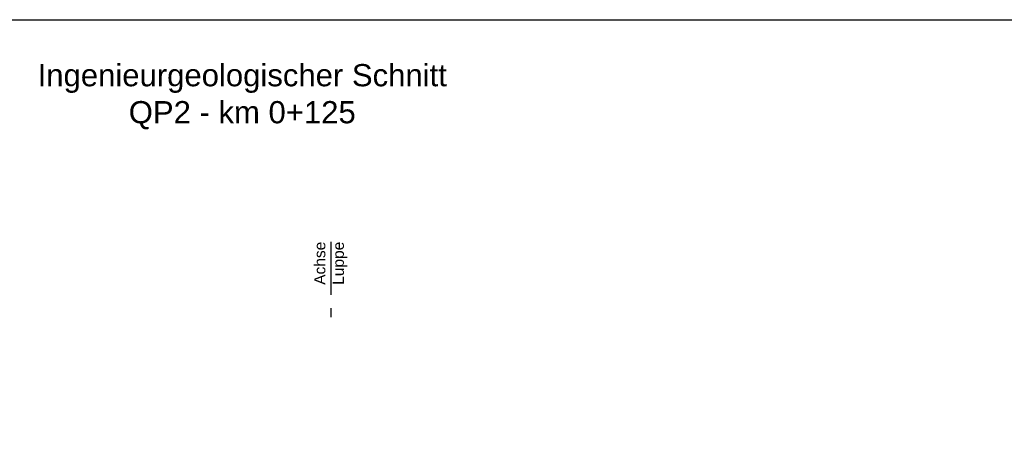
# Model space of a CAD drawing. Header units: metres. Extents: x -17 to 824, y 89 to 134.
# Tile 19 of 80: x 97 to 108, y 100 to 105. Entities that reach past the tile are written whole.
import ezdxf

# ---------------------------------------------------------------- set-up
doc = ezdxf.new("R2010")
doc.units = ezdxf.units.M
doc.linetypes.add('ACAD_ISO10W100', pattern=[18, 12, -3, 0, -3])
for name, color, linetype in [('BW_Z_ACHS', 52, 'ACAD_ISO10W100'), ('BW_Z_BEM', 52, 'Continuous'), ('ZZ_LAYOUT', 2, 'Continuous')]:
    doc.layers.add(name, color=color, linetype=linetype)
doc.layers.add('ZZ_AFENSTER', color=6, linetype='Continuous', plot=False)
doc.styles.add('ARI025_V_50', font='arial.ttf', dxfattribs={"height": 0.125})
doc.styles.add('ARI050_V_50', font='arial.ttf', dxfattribs={"height": 0.25})

msp = doc.modelspace()

# ---------------------------------------------------------------- linework, layer by layer
at = {"layer": 'BW_Z_ACHS', "ltscale": 0.05, "flags": 128}
msp.add_lwpolyline([(100, 102.6), (100, 101.6)], dxfattribs=at)
at = {"layer": 'ZZ_AFENSTER'}
msp.add_lwpolyline([(79.255, 90.75), (79.255, 105.1), (118.755, 105.1), (118.755, 90.75)], close=True, dxfattribs=at)

# ---------------------------------------------------------------- texts
at = {"layer": 'BW_Z_BEM', "insert": (100, 102.6), "char_height": 0.125, "attachment_point": 6, "rotation": 90, "style": 'ARI025_V_50'}
msp.add_mtext_dynamic_manual_height_columns('Achse\\PLuppe  ', width=0.47959, gutter_width=1.25, heights=[0], dxfattribs=at)
at = {"layer": 'ZZ_LAYOUT', "insert": (99.005, 104.6), "char_height": 0.25, "width": 5.31952, "attachment_point": 2, "style": 'ARI050_V_50'}
msp.add_mtext('Ingenieurgeologischer Schnitt\\PQP2 - km 0+125', dxfattribs=at)

doc.saveas('drawing.dxf')
